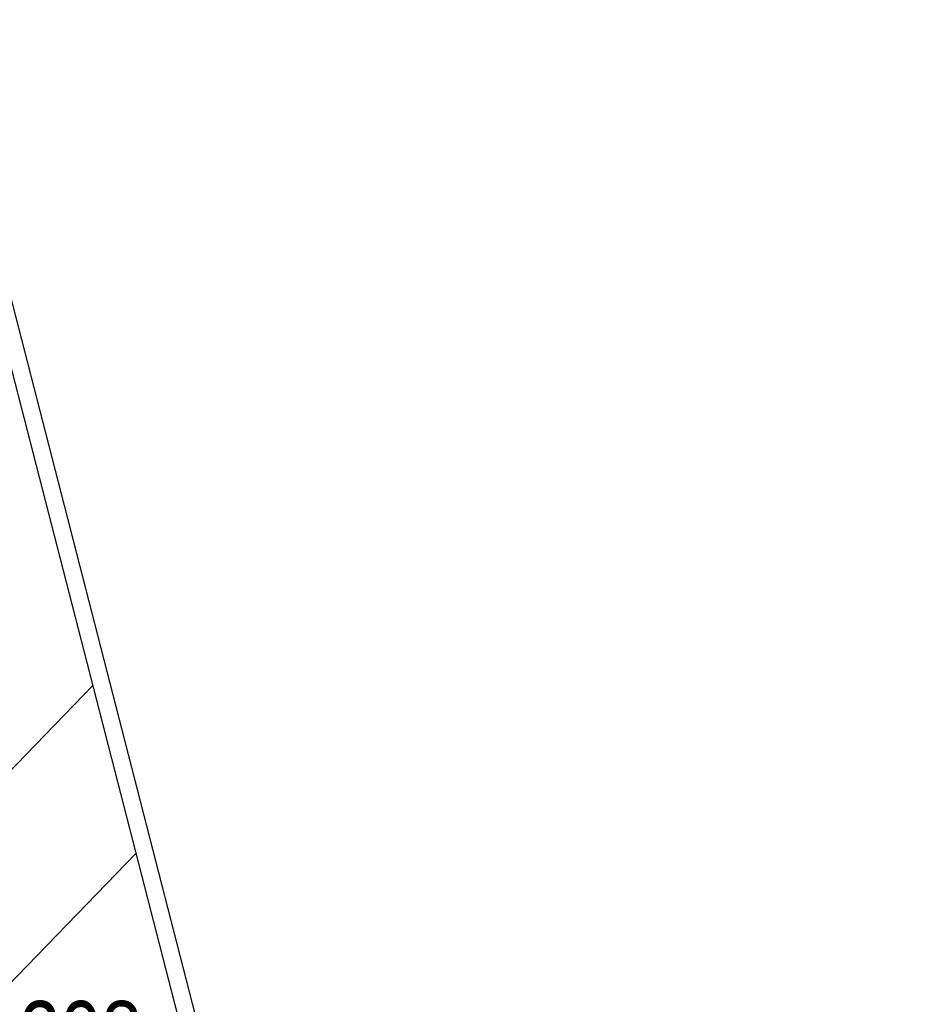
# Model space of a CAD drawing. Extents: x 447426 to 448116, y 440349 to 441552.
# Tile 96 of 96: x 447857 to 448116, y 441266 to 441552. Entities that reach past the tile are written whole.
import ezdxf

# ---------------------------------------------------------------- set-up
doc = ezdxf.new("R2010")
doc.units = 0
doc.header["$LTSCALE"] = 2
doc.header["$MEASUREMENT"] = 0
doc.linetypes.add('AUSGEZOGEN', pattern=[0])
doc.layers.get('0').update_dxf_attribs({"linetype": 'AUSGEZOGEN'})
for name, color, linetype in [('208-GRENZL', 8, 'AUSGEZOGEN'), ('Planeinteilung', 250, 'CONTINUOUS'), ('RAHMEN', 7, 'AUSGEZOGEN')]:
    doc.layers.add(name, color=color, linetype=linetype)
doc.styles.add('UNIR-H', font='unir_h.shx', dxfattribs={"width": 0.8})

# ---------------------------------------------------------------- blocks, each defined once
blk = doc.blocks.new('1135420')
blk.add_line((1135, 420), (0, 420))
at = {"layer": 'RAHMEN'}
blk.add_line((950, 415), (25, 415), dxfattribs=at)

msp = doc.modelspace()

# ---------------------------------------------------------------- linework, layer by layer
at = {"layer": '208-GRENZL'}
for p, q in [((447877.83, 441359.01), (447796.87, 441275.44)), ((447816.94, 441234.49), (447890.38, 441310.27))]:
    msp.add_line(p, q, dxfattribs=at)

# ---------------------------------------------------------------- block references
at = {"layer": 'Planeinteilung', "linetype": 'Continuous', "rotation": 284.4375024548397}
msp.add_blockref('1135420', (447426.45, 441447.77), dxfattribs=at)

# ---------------------------------------------------------------- texts
at = {"layer": 'Planeinteilung', "linetype": 'Continuous', "style": 'UNIR-H', "width": 0.8}
msp.add_text('208', height=20, dxfattribs=at).set_placement((447856.44, 441247.32))

doc.saveas('drawing.dxf')
